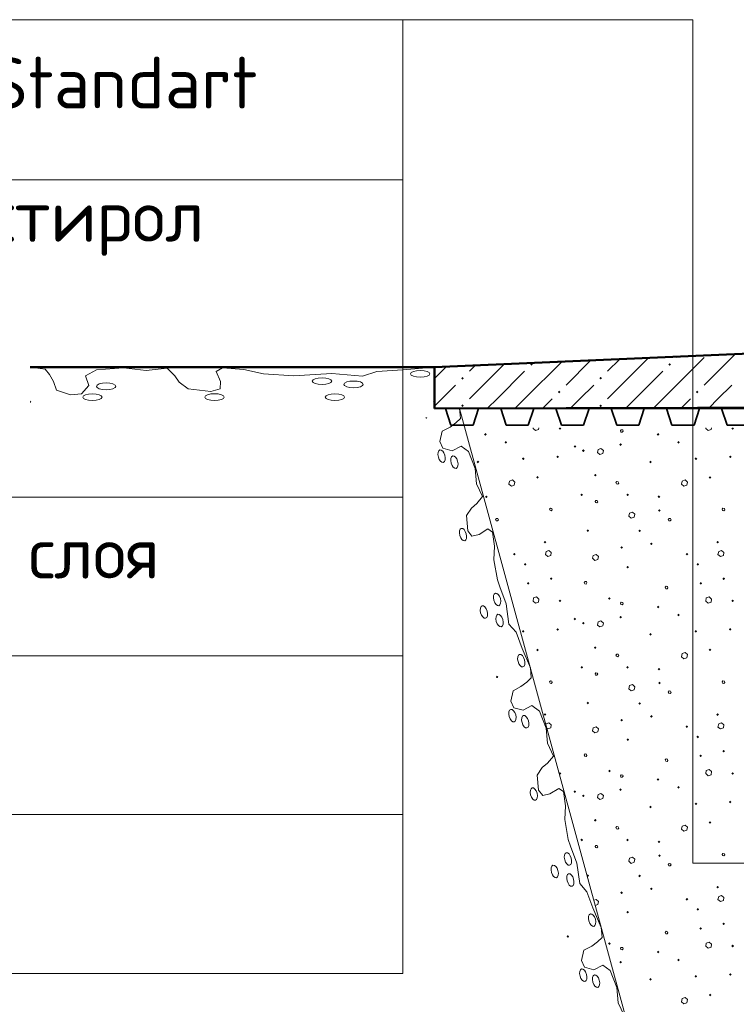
# Model space of a CAD drawing. Header units: millimetres. Extents: x 0 to 42000, y 0 to 29700.
# Tile 11 of 19: x 22563 to 26022, y 20721 to 25477. Entities that reach past the tile are written whole.
import ezdxf

# ---------------------------------------------------------------- set-up
doc = ezdxf.new("R2010")
doc.units = ezdxf.units.MM
for name, color, linetype, lineweight in [('Standard', 7, 'Continuous', 25), ('Стена_ кирп кладка силик нес', 8, 'Continuous', 70), ('Фундаменты общие', 7, 'Continuous', 25)]:
    doc.layers.add(name, color=color, linetype=linetype, lineweight=lineweight)
doc.styles.add('ISOCPEUR', font='txt')

msp = doc.modelspace()

# ---------------------------------------------------------------- hatches: boundary and pattern name
at = {"layer": 'Standard', "linetype": 'Continuous', "lineweight": 13, "transparency": 33554687}
for points in [[(25027.5, 23811.8), (25034, 23818.3), (25040.5, 23811.8), (25034, 23805.3)], [(25694.2, 23811.8), (25700.7, 23818.3), (25707.2, 23811.8), (25700.7, 23805.3)], [(24694.2, 23745.1), (24700.7, 23751.6), (24707.2, 23745.1), (24700.7, 23738.6)], [(25360.9, 23745.1), (25367.4, 23751.6), (25373.9, 23745.1), (25367.4, 23738.6)], [(25160.9, 23678.5), (25167.4, 23685), (25173.9, 23678.5), (25167.4, 23672)], [(25827.5, 23678.5), (25834, 23685), (25840.5, 23678.5), (25834, 23672)], [(22613.5, 23637.5), (22620, 23631.1), (22613.5, 23624.6)], [(24558.7, 23632.3), (24565.2, 23638.8), (24565.2, 23625.8)], [(24694.2, 23611.8), (24700.7, 23618.3), (24707.2, 23611.8), (24700.7, 23605.3)], [(25360.9, 23611.8), (25367.4, 23618.3), (25373.9, 23611.8), (25367.4, 23605.3)], [(24531.8, 23557.1), (24527.3, 23549.1), (24519.3, 23553.7)], [(24865.8, 22308.3), (24873.7, 22303.7), (24869.2, 22295.7), (24861.2, 22300.3)], [(25207.7, 21054.9), (25215.6, 21050.3), (25211.1, 21042.3), (25203.1, 21046.9)]]:
    msp.add_hatch(color=7, dxfattribs=at).paths.add_polyline_path(points, flags=16)
at = {"layer": 'Стена_ кирп кладка силик нес', "linetype": 'Continuous', "lineweight": 13, "transparency": 33554687}
for points in [[(25165, 23502.6), (25167.9, 23505.5), (25175.1, 23505.5), (25178, 23502.6), (25171.5, 23496.1)], [(25998.4, 23502.6), (26001.2, 23505.5), (26008.5, 23505.5), (26011.4, 23502.6), (26004.9, 23496.1)], [(24805, 23473.5), (24811.5, 23480), (24818, 23473.5), (24811.5, 23467)], [(25638.4, 23473.5), (25644.9, 23480), (25651.4, 23473.5), (25644.9, 23467)], [(24903.4, 23435.2), (24909.9, 23441.6), (24916.4, 23435.2), (24909.9, 23428.6)], [(25236.7, 23415.1), (25243.2, 23421.6), (25249.7, 23415.1), (25243.2, 23408.6)], [(25277.5, 23395.1), (25284, 23401.6), (25290.5, 23395.1), (25284, 23388.6)], [(25457.5, 23424.3), (25464, 23430.8), (25470.5, 23424.3), (25464, 23417.8)], [(25736.7, 23435.2), (25743.2, 23441.6), (25749.7, 23435.2), (25743.2, 23428.6)], [(24987.5, 23356), (24994, 23362.5), (25000.5, 23356), (24994, 23349.5)], [(25153.4, 23365.1), (25159.9, 23371.6), (25166.4, 23365.1), (25159.9, 23358.6)], [(25820.9, 23356), (25827.4, 23362.5), (25833.9, 23356), (25827.4, 23349.5)], [(25986.7, 23365.1), (25993.2, 23371.6), (25999.7, 23365.1), (25993.2, 23358.6)], [(24768.4, 23341), (24774.9, 23347.5), (24781.4, 23341), (24774.9, 23334.5)], [(25601.7, 23341), (25608.2, 23347.5), (25614.7, 23341), (25608.2, 23334.5)], [(25055.9, 23266), (25062.4, 23272.5), (25068.9, 23266), (25062.4, 23259.5)], [(25335, 23276.8), (25341.5, 23283.3), (25348, 23276.8), (25341.5, 23270.3)], [(25889.2, 23266), (25895.7, 23272.5), (25902.2, 23266), (25895.7, 23259.5)], [(24809.2, 23172.6), (24815.7, 23179.1), (24822.2, 23172.6), (24815.7, 23166.1)], [(25270, 23181.8), (25276.5, 23188.3), (25283, 23181.8), (25276.5, 23175.3)], [(25490.9, 23181.8), (25497.4, 23188.3), (25503.9, 23181.8), (25497.4, 23175.3)], [(25642.5, 23172.6), (25649, 23179.1), (25655.5, 23172.6), (25649, 23166.1)], [(24819.5, 23111.2), (24824.7, 23106), (24821.7, 23103)], [(25645, 23106), (25651.5, 23112.5), (25658, 23106), (25651.5, 23099.5)], [(25299.2, 23009.3), (25305.7, 23015.8), (25312.2, 23009.3), (25305.7, 23002.8)], [(25549.2, 23007.6), (25555.7, 23014.1), (25562.2, 23007.6), (25555.7, 23001.1)], [(25092.5, 22953.5), (25099, 22960), (25105.5, 22953.5), (25099, 22947)], [(25462.5, 22926.8), (25469, 22933.3), (25475.5, 22926.8), (25469, 22920.3)], [(25605.9, 22945.1), (25612.4, 22951.6), (25618.9, 22945.1), (25612.4, 22938.6)], [(25925.9, 22953.5), (25932.4, 22960), (25938.9, 22953.5), (25932.4, 22947)], [(24944.2, 22895.1), (24950.7, 22901.6), (24957.2, 22895.1), (24950.7, 22888.6)], [(25777.5, 22895.1), (25784, 22901.6), (25790.5, 22895.1), (25784, 22888.6)], [(24996.7, 22846), (25003.2, 22852.5), (25009.7, 22846), (25003.2, 22839.5)], [(25491.7, 22832.6), (25498.2, 22839.1), (25504.7, 22832.6), (25498.2, 22826.1)], [(25830, 22846), (25836.5, 22852.5), (25843, 22846), (25836.5, 22839.5)], [(25121.7, 22776.8), (25128.2, 22783.3), (25134.7, 22776.8), (25128.2, 22770.3)], [(25955, 22776.8), (25961.5, 22783.3), (25968, 22776.8), (25961.5, 22770.3)], [(25010.9, 22754.3), (25017.4, 22760.8), (25023.9, 22754.3), (25017.4, 22747.8)], [(25844.2, 22754.3), (25850.7, 22760.8), (25857.2, 22754.3), (25850.7, 22747.8)], [(25403.4, 22681), (25409.9, 22687.5), (25416.4, 22681), (25409.9, 22674.5)], [(25165, 22669.3), (25171.5, 22675.8), (25178, 22669.3), (25171.5, 22662.8)], [(25638.4, 22640.1), (25644.9, 22646.6), (25651.4, 22640.1), (25644.9, 22633.6)], [(25998.4, 22669.3), (26004.9, 22675.8), (26011.4, 22669.3), (26004.9, 22662.8)], [(25457.5, 22591), (25464, 22597.5), (25470.5, 22591), (25464, 22584.5)], [(25736.7, 22601.8), (25743.2, 22608.3), (25749.7, 22601.8), (25743.2, 22595.3)], [(25236.7, 22581.8), (25243.2, 22588.3), (25249.7, 22581.8), (25243.2, 22575.3)], [(25277.5, 22561.8), (25284, 22568.3), (25290.5, 22561.8), (25284, 22555.3)], [(24987.5, 22522.6), (24994, 22529.1), (25000.5, 22522.6), (24994, 22516.1)], [(25153.4, 22531.8), (25159.9, 22538.3), (25166.4, 22531.8), (25159.9, 22525.3)], [(25601.7, 22507.6), (25608.2, 22514.1), (25614.7, 22507.6), (25608.2, 22501.1)], [(25820.9, 22522.6), (25827.4, 22529.1), (25833.9, 22522.6), (25827.4, 22516.1)], [(25986.7, 22531.8), (25993.2, 22538.3), (25999.7, 22531.8), (25993.2, 22525.3)], [(25335, 22443.5), (25341.5, 22450), (25348, 22443.5), (25341.5, 22437)], [(25055.9, 22432.6), (25062.4, 22439.1), (25068.9, 22432.6), (25062.4, 22426.1)], [(25889.2, 22432.6), (25895.7, 22439.1), (25902.2, 22432.6), (25895.7, 22426.1)], [(25270, 22348.5), (25276.5, 22355), (25283, 22348.5), (25276.5, 22342)], [(25490.9, 22348.5), (25497.4, 22355), (25503.9, 22348.5), (25497.4, 22342)], [(25642.5, 22339.3), (25649, 22345.8), (25655.5, 22339.3), (25649, 22332.8)], [(25645, 22272.6), (25651.5, 22279.1), (25658, 22272.6), (25651.5, 22266.1)], [(25299.2, 22176), (25305.7, 22182.5), (25312.2, 22176), (25305.7, 22169.5)], [(25549.2, 22174.3), (25555.7, 22180.8), (25562.2, 22174.3), (25555.7, 22167.8)], [(25092.5, 22120.1), (25099, 22126.6), (25105.5, 22120.1), (25099, 22113.6)], [(25605.9, 22111.8), (25612.4, 22118.3), (25618.9, 22111.8), (25612.4, 22105.3)], [(25925.9, 22120.1), (25932.4, 22126.6), (25938.9, 22120.1), (25932.4, 22113.6)], [(25462.5, 22093.5), (25469, 22100), (25475.5, 22093.5), (25469, 22087)], [(25777.5, 22061.8), (25784, 22068.3), (25790.5, 22061.8), (25784, 22055.3)], [(25830, 22012.6), (25836.5, 22019.1), (25843, 22012.6), (25836.5, 22006.1)], [(25491.7, 21999.3), (25498.2, 22005.8), (25504.7, 21999.3), (25498.2, 21992.8)], [(25844.2, 21921), (25850.7, 21927.5), (25857.2, 21921), (25850.7, 21914.5)], [(25955, 21943.5), (25961.5, 21950), (25968, 21943.5), (25961.5, 21937)], [(25166.8, 21837.8), (25171.5, 21842.5), (25178, 21836), (25171.5, 21829.5), (25168.2, 21832.8)], [(25403.4, 21847.6), (25409.9, 21854.1), (25416.4, 21847.6), (25409.9, 21841.1)], [(25998.4, 21836), (26004.9, 21842.5), (26011.4, 21836), (26004.9, 21829.5)], [(25638.4, 21806.8), (25644.9, 21813.3), (25651.4, 21806.8), (25644.9, 21800.3)], [(25236.7, 21748.5), (25243.2, 21755), (25249.7, 21748.5), (25243.2, 21742)], [(25277.5, 21728.5), (25284, 21735), (25290.5, 21728.5), (25284, 21722)], [(25457.5, 21757.6), (25464, 21764.1), (25470.5, 21757.6), (25464, 21751.1)], [(25736.7, 21768.5), (25743.2, 21775), (25749.7, 21768.5), (25743.2, 21762)], [(25820.9, 21689.3), (25827.4, 21695.8), (25833.9, 21689.3), (25827.4, 21682.8)], [(25986.7, 21698.5), (25993.2, 21705), (25999.7, 21698.5), (25993.2, 21692)], [(25601.7, 21674.3), (25608.2, 21680.8), (25614.7, 21674.3), (25608.2, 21667.8)], [(25335, 21610.1), (25341.5, 21616.6), (25348, 21610.1), (25341.5, 21603.6)], [(25889.2, 21599.3), (25895.7, 21605.8), (25902.2, 21599.3), (25895.7, 21592.8)], [(25270, 21515.1), (25276.5, 21521.6), (25283, 21515.1), (25276.5, 21508.6)], [(25490.9, 21515.1), (25497.4, 21521.6), (25503.9, 21515.1), (25497.4, 21508.6)], [(25642.5, 21506), (25649, 21512.5), (25655.5, 21506), (25649, 21499.5)], [(25645, 21439.3), (25651.5, 21445.8), (25658, 21439.3), (25651.5, 21432.8)], [(25301.3, 21344.8), (25305.7, 21349.1), (25312.2, 21342.6), (25305.7, 21336.1), (25302.9, 21338.9)], [(25549.2, 21341), (25555.7, 21347.5), (25562.2, 21341), (25555.7, 21334.5)], [(25462.5, 21260.1), (25469, 21266.6), (25475.5, 21260.1), (25469, 21253.6)], [(25605.9, 21278.5), (25612.4, 21285), (25618.9, 21278.5), (25612.4, 21272)], [(25925.9, 21286.8), (25932.4, 21293.3), (25938.9, 21286.8), (25932.4, 21280.3)], [(25777.5, 21228.5), (25784, 21235), (25790.5, 21228.5), (25784, 21222)], [(25491.7, 21166), (25498.2, 21172.5), (25504.7, 21166), (25498.2, 21159.5)], [(25830, 21179.3), (25836.5, 21185.8), (25843, 21179.3), (25836.5, 21172.8)], [(25955, 21110.1), (25961.5, 21116.6), (25968, 21110.1), (25961.5, 21103.6)], [(25844.2, 21087.6), (25850.7, 21094.1), (25857.2, 21087.6), (25850.7, 21081.1)], [(25403.4, 21014.3), (25409.9, 21020.8), (25416.4, 21014.3), (25409.9, 21007.8)], [(25638.4, 20973.5), (25644.9, 20980), (25651.4, 20973.5), (25644.9, 20967)], [(25998.4, 21002.6), (26004.9, 21009.1), (26011.4, 21002.6), (26004.9, 20996.1)], [(25457.5, 20924.3), (25464, 20930.8), (25470.5, 20924.3), (25464, 20917.8)], [(25736.7, 20935.1), (25743.2, 20941.6), (25749.7, 20935.1), (25743.2, 20928.6)], [(25601.7, 20841), (25608.2, 20847.5), (25614.7, 20841), (25608.2, 20834.5)], [(25820.9, 20856), (25827.4, 20862.5), (25833.9, 20856), (25827.4, 20849.5)], [(25986.7, 20865.1), (25993.2, 20871.6), (25999.7, 20865.1), (25993.2, 20858.6)], [(25889.2, 20766), (25895.7, 20772.5), (25902.2, 20766), (25895.7, 20759.5)]]:
    msp.add_hatch(color=7, dxfattribs=at).paths.add_polyline_path(points, flags=16)

# ---------------------------------------------------------------- linework, layer by layer
at = {"layer": 'Standard', "color": 7, "linetype": 'Continuous', "lineweight": 13, "transparency": 33554687}
for p, q in [((24412.7, 25476.7), (16172.7, 25476.7)), ((24412.7, 25476.7), (25812.7, 25476.7)), ((25812.7, 25476.7), (25812.7, 21403.4)), ((24412.7, 24703.7), (16172.7, 24703.7)), ((22613.4, 23797.7), (24565.1, 23799)), ((24686.3, 23599.3), (27421.6, 13572.1)), ((24412.7, 23170.4), (16172.7, 23170.4)), ((24412.7, 22403.7), (16172.7, 22403.7)), ((24412.7, 22403.7), (16172.7, 22403.7)), ((24412.7, 21637), (16172.7, 21637)), ((30395, 21403.4), (25812.7, 21403.4)), ((25812.7, 21403.4), (25812.7, 21403.4)), ((24412.7, 20870.4), (16172.7, 20870.4)), ((24412.7, 20870.4), (16172.7, 20870.4))]:
    msp.add_line(p, q, dxfattribs=at)
at = {"layer": 'Standard', "color": 253, "linetype": 'Continuous', "lineweight": 13, "true_color": 0xababab, "transparency": 33554687}
for p, q in [((25320.5, 23831.6), (25200.7, 23711.8)), ((25459.9, 23837.7), (25400.7, 23778.5)), ((25534, 23778.5), (25599.2, 23843.7)), ((25667.4, 23645.1), (25867.4, 23845.1)), ((25738.6, 23849.7), (25734, 23845.1)), ((26017.3, 23861.8), (25867.4, 23711.8)), ((24623.7, 23801.5), (24565.1, 23742.9)), ((24763.1, 23807.5), (24734, 23778.5)), ((24867.4, 23778.5), (24902.5, 23813.6)), ((25000.7, 23645.1), (25181.2, 23825.6)), ((24867.4, 23778.5), (24734, 23645.1)), ((25000.7, 23778.5), (24867.4, 23645.1)), ((25534, 23778.5), (25400.7, 23645.1)), ((25667.4, 23778.5), (25534, 23645.1)), ((24600.7, 23645.1), (24667.4, 23711.8)), ((25267.4, 23645.1), (25334, 23711.8)), ((25934, 23645.1), (26000.7, 23711.8)), ((24565.1, 23609.5), (24600.7, 23645.1)), ((24867.4, 23645.1), (24821.8, 23599.6)), ((25000.7, 23645.1), (24955.5, 23599.9)), ((25134, 23645.1), (25089.1, 23600.2)), ((25222.8, 23600.6), (25267.4, 23645.1)), ((25534, 23645.1), (25490.1, 23601.2)), ((25667.4, 23645.1), (25623.8, 23601.5)), ((25800.7, 23645.1), (25757.4, 23601.9)), ((25891.1, 23602.2), (25934, 23645.1))]:
    msp.add_line(p, q, dxfattribs=at)
at = {"layer": 'Standard', "color": 7, "linetype": 'Continuous', "lineweight": 50, "transparency": 33554687}
msp.add_line((24565.1, 23799), (22613.4, 23797.7), dxfattribs=at)
at = {"layer": 'Standard', "color": 7, "linetype": 'Continuous', "lineweight": 35, "transparency": 33554687}
for p, q in [((24565.1, 23599), (29898.4, 23597.8)), ((24565.1, 23599), (24618.4, 23599)), ((24618.4, 23599), (24645.1, 23519)), ((24751.7, 23518.9), (24778.4, 23598.9)), ((24778.4, 23598.9), (24885.1, 23598.9)), ((24885.1, 23598.9), (24911.7, 23518.9)), ((25018.4, 23518.9), (25045.1, 23598.9)), ((25045.1, 23598.9), (25151.8, 23598.8)), ((25151.8, 23598.8), (25178.4, 23518.8)), ((25285.1, 23518.8), (25311.8, 23598.8)), ((25311.8, 23598.8), (25418.4, 23598.8)), ((25418.4, 23598.8), (25445.1, 23518.8)), ((25551.7, 23518.8), (25578.4, 23598.7)), ((25578.4, 23598.7), (25685.1, 23598.7)), ((25685.1, 23598.7), (25711.7, 23518.7)), ((25818.4, 23518.7), (25845.1, 23598.7)), ((25845.1, 23598.7), (25951.8, 23598.7)), ((25951.8, 23598.7), (25978.4, 23518.7)), ((24645.1, 23519), (24751.7, 23518.9)), ((24911.7, 23518.9), (25018.4, 23518.9)), ((25178.4, 23518.8), (25285.1, 23518.8)), ((25445.1, 23518.8), (25551.7, 23518.8)), ((25711.7, 23518.7), (25818.4, 23518.7)), ((25978.4, 23518.7), (26085.1, 23518.6))]:
    msp.add_line(p, q, dxfattribs=at)
at = {"layer": 'Standard', "color": 7, "linetype": 'Continuous', "lineweight": 13, "transparency": 33554687}
for points in [[(16172.7, 25476.7), (24412.7, 25476.7), (24412.7, 20870.4), (16172.7, 20870.4)], [(22613.4, 23797.7), (22685.6, 23789.1), (22707.1, 23762.6), (22726.6, 23729.8), (22740.3, 23688.1), (22808.7, 23664.5), (22861.3, 23669.7), (22896.4, 23709.7), (22880.8, 23757.2), (22933.5, 23785.4), (23064.2, 23794.7), (23173.5, 23781.7), (23275, 23793.6), (23312.1, 23757.3), (23333.6, 23726.7), (23376.6, 23694.5), (23485.9, 23680.8), (23530.8, 23694.1), (23532.7, 23729.1), (23511.2, 23777.8), (23542.4, 23794.6), (23645.8, 23786.5), (23739.5, 23766.3), (23885.9, 23757.2), (23938.6, 23759.4), (24069.4, 23767.2), (24217.7, 23754.4), (24288, 23777.6), (24412.9, 23784.9), (24565.1, 23799)], [(24686.3, 23599.3), (24690.6, 23550.6), (24668.8, 23529.8), (24640.6, 23508.7), (24602.8, 23488.9), (24591.9, 23438.8), (24606.1, 23406.4), (24650.9, 23394.3), (24694, 23416.9), (24730.4, 23390.4), (24762.1, 23308.9), (24768.7, 23235.2), (24797.9, 23173.2), (24769.3, 23139.8), (24743.5, 23117.9), (24720, 23081.9), (24725.8, 23008.1), (24746.5, 22982.8), (24780.7, 22990.7), (24823.8, 23017.3), (24845.6, 23001.7), (24855.8, 22933.1), (24852.6, 22867.6), (24869.4, 22771.2), (24880.7, 22737.9), (24911, 22655.9), (24924.6, 22557.3), (24959.3, 22518.3), (24988.1, 22440), (25028.3, 22345.9)], [(25028.3, 22345.9), (25032.5, 22297.2), (25010.7, 22276.4), (24982.5, 22255.3), (24944.7, 22235.5), (24933.8, 22185.4), (24948, 22153), (24992.8, 22140.9), (25035.9, 22163.5), (25072.3, 22137), (25104, 22055.5), (25110.6, 21981.8), (25139.8, 21919.8), (25111.3, 21886.4), (25085.4, 21864.5), (25061.9, 21828.5), (25067.7, 21754.7), (25088.5, 21729.4), (25122.6, 21737.3), (25165.8, 21763.9), (25187.5, 21748.3), (25197.7, 21679.7), (25194.5, 21614.2), (25211.3, 21517.8), (25222.6, 21484.5), (25252.9, 21402.5), (25266.5, 21303.9), (25301.2, 21264.9), (25330, 21186.6), (25370.2, 21092.5)], [(25370.2, 21092.5), (25374.5, 21043.8), (25352.6, 21023.1), (25324.4, 21001.9), (25286.6, 20982.1), (25275.7, 20932), (25289.9, 20899.6), (25334.7, 20887.5), (25377.8, 20910.1), (25414.2, 20883.6), (25445.9, 20802.1), (25452.5, 20728.4), (25481.7, 20666.4)]]:
    msp.add_lwpolyline(points, dxfattribs=at)
for centre, major_axis, ratio in [((24496.8, 23765.9), (46.8, 0), 0.345141), ((24022.6, 23731), (46.8, 0), 0.345141), ((24174.8, 23715.4), (46.8, 0), 0.345141), ((22980.4, 23705.8), (46.8, 0), 0.345141), ((22914, 23653.7), (46.8, 0), 0.345141), ((23503.5, 23654.1), (46.8, 0), 0.345141), ((24085.1, 23653.3), (46.8, 0), 0.345141), ((24599.9, 23368.3), (8.2, -30.1), 0.518484), ((24661.7, 23339.4), (8.2, -30.1), 0.518484), ((24703.2, 22989.8), (8.2, -30.1), 0.518484), ((24867.9, 22676.5), (8.2, -30.1), 0.518484), ((24803.9, 22616), (8.2, -30.1), 0.518484), ((24879.5, 22574.6), (8.2, -30.1), 0.518484), ((24984.4, 22381), (8.2, -30.1), 0.518484), ((24941.8, 22114.9), (8.2, -30.1), 0.518484), ((25003.6, 22086), (8.2, -30.1), 0.518484), ((25045.1, 21736.4), (8.2, -30.1), 0.518484), ((25209.8, 21423.1), (8.2, -30.1), 0.518484), ((25145.8, 21362.6), (8.2, -30.1), 0.518484), ((25221.4, 21321.2), (8.2, -30.1), 0.518484), ((25326.4, 21127.7), (8.2, -30.1), 0.518484), ((25283.7, 20861.5), (8.2, -30.1), 0.518484), ((25345.5, 20832.6), (8.2, -30.1), 0.518484)]:
    msp.add_ellipse(centre, major_axis=major_axis, ratio=ratio, dxfattribs=at)
at = {"layer": 'Стена_ кирп кладка силик нес', "color": 253, "linetype": 'Continuous', "lineweight": 13, "true_color": 0xababab, "transparency": 33554687}
for points in [[(25042.2, 23505.5), (25041.5, 23501.8), (25053.2, 23491.8), (25067.4, 23496.8), (25068.8, 23505.5)], [(25465.7, 23485.1), (25471.5, 23484.3), (25476.5, 23489.3), (25474, 23495.1), (25467.4, 23496), (25463.2, 23491.8), (25465.7, 23485.1)], [(25875.5, 23505.5), (25874.9, 23501.8), (25886.5, 23491.8), (25900.7, 23496.8), (25902.1, 23505.5)], [(25380.7, 23396), (25369, 23406), (25354.9, 23401), (25352.4, 23386), (25363.2, 23376.8), (25377.4, 23381.8), (25380.7, 23396)], [(24953.2, 23243.5), (24942.4, 23253.5), (24928.2, 23248.5), (24924.9, 23233.5), (24936.5, 23223.5), (24950.7, 23228.5), (24953.2, 23243.5)], [(25444, 23235.2), (25449.9, 23233.5), (25454.9, 23238.5), (25452.4, 23245.1), (25445.7, 23246), (25441.5, 23241), (25444, 23235.2)], [(25786.5, 23243.5), (25775.7, 23253.5), (25761.5, 23248.5), (25758.2, 23233.5), (25769.9, 23223.5), (25784, 23228.5), (25786.5, 23243.5)], [(25123.2, 23106), (25129, 23104.3), (25134, 23109.3), (25131.5, 23115.1), (25124.9, 23116.8), (25120.7, 23111.8), (25123.2, 23106)], [(25343.2, 23144.3), (25349, 23143.5), (25354, 23148.5), (25351.5, 23154.3), (25344.9, 23155.1), (25340.7, 23150.1), (25343.2, 23144.3)], [(25956.5, 23106), (25962.4, 23104.3), (25967.4, 23109.3), (25964.9, 23115.1), (25958.2, 23116.8), (25954, 23111.8), (25956.5, 23106)], [(24863.2, 23056.8), (24869.9, 23056), (24874, 23061), (24871.5, 23066.8), (24864.9, 23067.6), (24860.7, 23062.6), (24863.2, 23056.8)], [(25532.4, 23088.5), (25521.5, 23098.5), (25506.5, 23093.5), (25504, 23078.5), (25515.7, 23068.5), (25529.9, 23073.5), (25532.4, 23088.5)], [(25696.5, 23056.8), (25703.2, 23056), (25707.4, 23061), (25704.9, 23066.8), (25698.2, 23067.6), (25694, 23062.6), (25696.5, 23056.8)], [(25129, 22903.5), (25118.2, 22913.5), (25104, 22908.5), (25100.7, 22893.5), (25112.4, 22884.3), (25126.5, 22889.3), (25129, 22903.5)], [(25357.4, 22884.3), (25345.7, 22894.3), (25331.5, 22889.3), (25329, 22875.1), (25339.9, 22865.1), (25354, 22870.1), (25357.4, 22884.3)], [(25962.4, 22903.5), (25951.5, 22913.5), (25937.4, 22908.5), (25934, 22893.5), (25945.7, 22884.3), (25959.9, 22889.3), (25962.4, 22903.5)], [(25290.7, 22752.6), (25297.4, 22751), (25301.5, 22756), (25299, 22762.6), (25293.2, 22763.5), (25288.2, 22758.5), (25290.7, 22752.6)], [(25681.5, 22728.5), (25688.2, 22727.6), (25692.4, 22732.6), (25689.9, 22738.5), (25683.2, 22740.1), (25679, 22735.2), (25681.5, 22728.5)], [(25069.9, 22678.5), (25058.2, 22688.5), (25044, 22683.5), (25041.5, 22668.5), (25053.2, 22658.5), (25067.4, 22663.5), (25069.9, 22678.5)], [(25903.2, 22678.5), (25891.5, 22688.5), (25877.4, 22683.5), (25874.9, 22668.5), (25886.5, 22658.5), (25900.7, 22663.5), (25903.2, 22678.5)], [(25465.7, 22651.8), (25471.5, 22651), (25476.5, 22656), (25474, 22661.8), (25467.4, 22662.6), (25463.2, 22658.5), (25465.7, 22651.8)], [(25380.7, 22562.6), (25369, 22572.6), (25354.9, 22567.6), (25352.4, 22552.6), (25363.2, 22543.5), (25377.4, 22548.5), (25380.7, 22562.6)], [(25444, 22401.8), (25449.9, 22400.1), (25454.9, 22405.1), (25452.4, 22411.8), (25445.7, 22412.6), (25441.5, 22407.6), (25444, 22401.8)], [(25786.5, 22410.1), (25775.7, 22420.1), (25761.5, 22415.1), (25758.2, 22400.1), (25769.9, 22390.1), (25784, 22395.1), (25786.5, 22410.1)], [(25343.2, 22311), (25349, 22310.1), (25354, 22315.1), (25351.5, 22321), (25344.9, 22321.8), (25340.7, 22316.8), (25343.2, 22311)], [(25123.2, 22272.6), (25129, 22271), (25134, 22276), (25131.5, 22281.8), (25124.9, 22283.5), (25120.7, 22278.5), (25123.2, 22272.6)], [(25532.4, 22255.1), (25521.5, 22265.1), (25506.5, 22260.1), (25504, 22245.1), (25515.7, 22235.1), (25529.9, 22240.1), (25532.4, 22255.1)], [(25956.5, 22272.6), (25962.4, 22271), (25967.4, 22276), (25964.9, 22281.8), (25958.2, 22283.5), (25954, 22278.5), (25956.5, 22272.6)], [(25696.5, 22223.5), (25703.2, 22222.6), (25707.4, 22227.6), (25704.9, 22233.5), (25698.2, 22234.3), (25694, 22229.3), (25696.5, 22223.5)], [(25129, 22070.1), (25118.2, 22080.1), (25104, 22075.1), (25103.2, 22071.2)], [(25107.7, 22054.6), (25112.4, 22051), (25126.5, 22056), (25129, 22070.1)], [(25962.4, 22070.1), (25951.5, 22080.1), (25937.4, 22075.1), (25934, 22060.1), (25945.7, 22051), (25959.9, 22056), (25962.4, 22070.1)], [(25357.4, 22051), (25345.7, 22061), (25331.5, 22056), (25329, 22041.8), (25339.9, 22031.8), (25354, 22036.8), (25357.4, 22051)], [(25290.7, 21919.3), (25297.4, 21917.6), (25301.5, 21922.6), (25299, 21929.3), (25293.2, 21930.1), (25288.2, 21925.1), (25290.7, 21919.3)], [(25681.5, 21895.1), (25688.2, 21894.3), (25692.4, 21899.3), (25689.9, 21905.1), (25683.2, 21906.8), (25679, 21901.8), (25681.5, 21895.1)], [(25465.7, 21818.5), (25471.5, 21817.6), (25476.5, 21822.6), (25474, 21828.5), (25467.4, 21829.3), (25463.2, 21825.1), (25465.7, 21818.5)], [(25903.2, 21845.1), (25891.5, 21855.1), (25877.4, 21850.1), (25874.9, 21835.1), (25886.5, 21825.1), (25900.7, 21830.1), (25903.2, 21845.1)], [(25380.7, 21729.3), (25369, 21739.3), (25354.9, 21734.3), (25352.4, 21719.3), (25363.2, 21710.1), (25377.4, 21715.1), (25380.7, 21729.3)], [(25444, 21568.5), (25449.9, 21566.8), (25454.9, 21571.8), (25452.4, 21578.5), (25445.7, 21579.3), (25441.5, 21574.3), (25444, 21568.5)], [(25786.5, 21576.8), (25775.7, 21586.8), (25761.5, 21581.8), (25758.2, 21566.8), (25769.9, 21556.8), (25784, 21561.8), (25786.5, 21576.8)], [(25343.2, 21477.6), (25349, 21476.8), (25354, 21481.8), (25351.5, 21487.6), (25344.9, 21488.5), (25340.7, 21483.5), (25343.2, 21477.6)], [(25956.5, 21439.3), (25962.4, 21437.6), (25967.4, 21442.6), (25964.9, 21448.5), (25958.2, 21450.1), (25954, 21445.1), (25956.5, 21439.3)], [(25532.4, 21421.8), (25521.5, 21431.8), (25506.5, 21426.8), (25504, 21411.8), (25515.7, 21401.8), (25529.9, 21406.8), (25532.4, 21421.8)], [(25696.5, 21390.1), (25703.2, 21389.3), (25707.4, 21394.3), (25704.9, 21400.1), (25698.2, 21401), (25694, 21396), (25696.5, 21390.1)], [(25357.4, 21217.6), (25345.7, 21227.6), (25334.4, 21223.6)], [(25341.1, 21198.9), (25354, 21203.5), (25357.4, 21217.6)], [(25962.4, 21236.8), (25951.5, 21246.8), (25937.4, 21241.8), (25934, 21226.8), (25945.7, 21217.6), (25959.9, 21222.6), (25962.4, 21236.8)], [(25681.5, 21061.8), (25688.2, 21061), (25692.4, 21066), (25689.9, 21071.8), (25683.2, 21073.5), (25679, 21068.5), (25681.5, 21061.8)], [(25903.2, 21011.8), (25891.5, 21021.8), (25877.4, 21016.8), (25874.9, 21001.8), (25886.5, 20991.8), (25900.7, 20996.8), (25903.2, 21011.8)], [(25465.7, 20985.1), (25471.5, 20984.3), (25476.5, 20989.3), (25474, 20995.1), (25467.4, 20996), (25463.2, 20991.8), (25465.7, 20985.1)], [(25786.5, 20743.5), (25775.7, 20753.5), (25761.5, 20748.5), (25758.2, 20733.5), (25769.9, 20723.5), (25784, 20728.5), (25786.5, 20743.5)]]:
    msp.add_lwpolyline(points, dxfattribs=at)
at = {"layer": 'Фундаменты общие', "color": 7, "linetype": 'Continuous', "lineweight": 50, "transparency": 33554687}
msp.add_lwpolyline([(24565.1, 23599), (30281.1, 23612.8), (30281.1, 24046.1), (24565.1, 23799), (24565.1, 23599)], dxfattribs=at)

# ---------------------------------------------------------------- texts
at = {"layer": 'Standard', "color": 7, "linetype": 'Continuous', "lineweight": 25, "transparency": 33554687, "char_height": 250, "attachment_point": 7, "style": 'ISOCPEUR'}
for s, insert, width in [('\\W0.99;Профилированная\xa0мембрана\xa0PLANTER\xa0Standart', (16264.7, 24980), 7545.248), ('\\W0.99;Утеплитель\xa0-\xa0экструзионный\xa0пенополистирол', (16219.4, 24336), 7407.235), ('\\W0.99;Гидроизоляция\xa0-\xa0"Техноэласт\xa0ЭПП"\xa0-\xa02\xa0слоя', (16219.4, 22709.4), 7233.063)]:
    msp.add_mtext(s, dxfattribs=dict(at, insert=insert, width=width))

doc.saveas('drawing.dxf')
